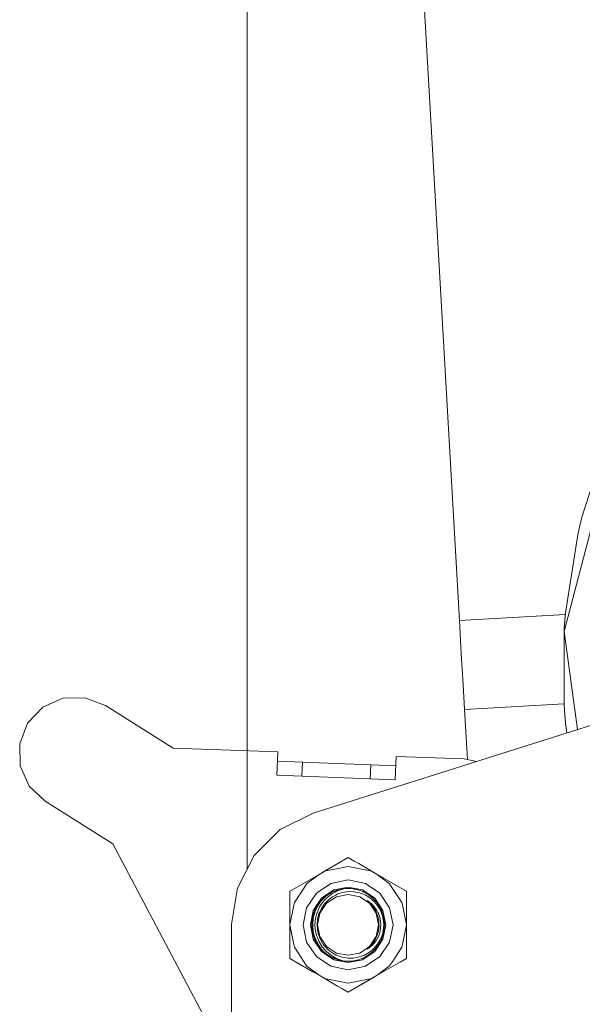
# Model space of a CAD drawing. Header units: millimetres. Extents: x 53056 to 116131, y -669674 to -625124.
# Tile 216 of 256: x 66057 to 66118, y -634448 to -634341. Entities that reach past the tile are written whole.
import ezdxf

# ---------------------------------------------------------------- set-up
doc = ezdxf.new("R2010")
doc.units = ezdxf.units.MM
doc.header["$MEASUREMENT"] = 0
doc.linetypes.add('DGN Style 1', pattern=[536.199087, 0.892178, -535.306909])
doc.linetypes.add('DGN Style 3', pattern=[1249.049455, 892.178182, -356.871273])
doc.layers.add('Side Cradle Tower Platform', color=7, linetype='Continuous', lineweight=0)

# ---------------------------------------------------------------- blocks, each defined once
blk = doc.blocks.new('*U55')
at = {"layer": 'Side Cradle Tower Platform', "color": 7, "linetype": 'DGN Style 3', "lineweight": 0}
blk.add_line((-18512.17, 13168.39), (-18512.17, 12966.3), dxfattribs=at)
at = {"layer": 'Side Cradle Tower Platform', "color": 7, "linetype": 'Continuous', "lineweight": 0}
for p, q in [((-18489.05, 12993.37), (-18499.09, 13168.39)), ((-18473.14, 13012.58), (-18475.69, 13004.61)), ((-18475.69, 13004.61), (-18475.93, 13003.66)), ((-18475.93, 13003.66), (-18475.69, 13004.61)), ((-18476.15, 13002.7), (-18475.93, 13003.66)), ((-18476.15, 13002.7), (-18477.45, 12994.43)), ((-18413.03, 13001.42), (-18505, 12972.36)), ((-18477.45, 12994.43), (-18477.54, 12993.45)), ((-18477.45, 12994.43), (-18477.45, 12994.43)), ((-18477.49, 12994.03), (-18489.05, 12993.37)), ((-18488.85, 12989.73), (-18489.05, 12993.37)), ((-18477.55, 12993.28), (-18477.61, 12992.48)), ((-18477.64, 12984.1), (-18477.63, 12992.16)), ((-18477.61, 12992.48), (-18477.61, 12992.48)), ((-18527.63, 12984.09), (-18520.26, 12979.46)), ((-18477.64, 12984.27), (-18488.5, 12983.65)), ((-18488.18, 12978.2), (-18488.5, 12983.65)), ((-18477.64, 12984.1), (-18477.57, 12983.12)), ((-18477.64, 12984.1), (-18477.64, 12984.1)), ((-18477.5, 12982.15), (-18477.57, 12983.12)), ((-18477.57, 12983.03), (-18477.5, 12982.15)), ((-18477.5, 12982.15), (-18477.34, 12981.1)), ((-18536.91, 12977.51), (-18536.98, 12979.91)), ((-18520.26, 12979.46), (-18508.84, 12979.03)), ((-18508.84, 12979.03), (-18508.94, 12976.5)), ((-18496.04, 12976.01), (-18495.95, 12978.55)), ((-18495.95, 12978.55), (-18488.54, 12978.27)), ((-18487.18, 12978), (-18488.54, 12978.27)), ((-18508.88, 12978.02), (-18506.15, 12977.92)), ((-18506.15, 12977.92), (-18506.21, 12976.39)), ((-18498.71, 12977.64), (-18506.15, 12977.92)), ((-18498.77, 12976.11), (-18498.71, 12977.64)), ((-18498.71, 12977.64), (-18495.99, 12977.53)), ((-18508.94, 12976.5), (-18496.04, 12976.01)), ((-18526.82, 12969.03), (-18534.19, 12973.66)), ((-18505, 12972.36), (-18508.58, 12970.57)), ((-18513.88, 12944.53), (-18526.82, 12969.03)), ((-18501.18, 12967.52), (-18502.31, 12966.87)), ((-18498, 12965.69), (-18500.02, 12966.86)), ((-18506.37, 12964.52), (-18504.35, 12965.69)), ((-18506.37, 12964.52), (-18504.35, 12965.69)), ((-18504.35, 12965.69), (-18505.67, 12964.68)), ((-18503.67, 12966.08), (-18504.35, 12965.69)), ((-18504.35, 12965.69), (-18503.61, 12966.06)), ((-18503.67, 12966.08), (-18503.67, 12966.08)), ((-18497.32, 12965.29), (-18498, 12965.69)), ((-18497.32, 12965.29), (-18495.98, 12964.52)), ((-18500.91, 12964.15), (-18501.26, 12964.14)), ((-18495.98, 12964.52), (-18494.83, 12963.86)), ((-18507.53, 12963.86), (-18507.53, 12962.54)), ((-18505.7, 12962.06), (-18504.64, 12963.65)), ((-18503.81, 12963.16), (-18503.94, 12963.04)), ((-18503.88, 12963.04), (-18503.6, 12963.33)), ((-18503.6, 12963.33), (-18502.96, 12963.74)), ((-18503.6, 12963.34), (-18503.6, 12963.33)), ((-18503.46, 12963.18), (-18503, 12963.53)), ((-18502.75, 12963.83), (-18502.8, 12963.8)), ((-18502.76, 12963.82), (-18502.75, 12963.83)), ((-18502.7, 12963.86), (-18502.75, 12963.83)), ((-18502.7, 12963.86), (-18502.74, 12963.84)), ((-18501.18, 12963.51), (-18499.91, 12963.26)), ((-18499.58, 12963.82), (-18499.76, 12963.88)), ((-18498.45, 12963.08), (-18498.48, 12963.09)), ((-18504.64, 12962.14), (-18504.83, 12961.7)), ((-18504.53, 12962.29), (-18504.43, 12962.47)), ((-18497.64, 12962), (-18497.66, 12962.02)), ((-18494.83, 12960.19), (-18495.26, 12962.37)), ((-18494.83, 12960.19), (-18494.83, 12962.55)), ((-18507.53, 12960.98), (-18507.53, 12960.19)), ((-18505.08, 12960.91), (-18504.99, 12961.3)), ((-18497.4, 12961.41), (-18497.5, 12961.64)), ((-18513.88, 12960.25), (-18513.88, 12916.25)), ((-18507.53, 12957.86), (-18507.53, 12960.19)), ((-18507.53, 12960.19), (-18507.1, 12958.04)), ((-18497.27, 12960.89), (-18497.27, 12960.89)), ((-18497.25, 12960.74), (-18497.24, 12960.72)), ((-18494.83, 12960.19), (-18495.26, 12958.04)), ((-18498.04, 12958.98), (-18498.07, 12958.91)), ((-18507.53, 12957.29), (-18507.53, 12957.86)), ((-18504.33, 12957.78), (-18504.68, 12958.31)), ((-18499.11, 12957.53), (-18498.86, 12957.7)), ((-18497.62, 12958.42), (-18497.53, 12958.67)), ((-18497.54, 12958.64), (-18497.55, 12958.62)), ((-18494.83, 12956.52), (-18494.83, 12957.84)), ((-18503.99, 12957.41), (-18503.97, 12957.39)), ((-18503.85, 12957.25), (-18503.66, 12957.11)), ((-18503.84, 12957.25), (-18503.63, 12957.07)), ((-18502.96, 12956.64), (-18503.6, 12957.05)), ((-18503.5, 12956.97), (-18503.6, 12957.05)), ((-18503.44, 12956.93), (-18503.34, 12956.86)), ((-18503.34, 12956.86), (-18503.14, 12956.75)), ((-18507.53, 12956.52), (-18506.39, 12955.87)), ((-18505.04, 12955.08), (-18506.39, 12955.87)), ((-18501.18, 12956.08), (-18502.75, 12956.39)), ((-18502.74, 12956.54), (-18502.7, 12956.52)), ((-18501.37, 12956.23), (-18501.63, 12956.25)), ((-18501.15, 12956.56), (-18501.18, 12956.56)), ((-18495.98, 12955.86), (-18498, 12954.69)), ((-18498, 12954.69), (-18496.69, 12955.7)), ((-18495.5, 12956.14), (-18494.83, 12956.52)), ((-18505.04, 12955.08), (-18504.35, 12954.69)), ((-18502.33, 12953.52), (-18504.35, 12954.69)), ((-18504.35, 12954.69), (-18503.61, 12954.32)), ((-18502.33, 12953.52), (-18504.35, 12954.69)), ((-18498.68, 12954.3), (-18498, 12954.69)), ((-18501.18, 12952.86), (-18500.04, 12953.51)), ((-18500.04, 12953.51), (-18501.18, 12952.86)), ((-18501.85, 12953.24), (-18501.18, 12952.86))]:
    blk.add_line(p, q, dxfattribs=at)
at = {"layer": 'Side Cradle Tower Platform', "color": 7, "linetype": 'Continuous', "lineweight": 0, "flags": 128}
for points in [[(-18476.17, 12981.47), (-18477.63, 12992.16), (-18470.93, 13017.62), (-18455, 13038.58), (-18432.26, 13051.85)], [(-18477.63, 12992.17), (-18477.61, 12992.48), (-18477.54, 12993.45)], [(-18488.85, 12989.73), (-18488.65, 12986.4), (-18488.5, 12983.65)], [(-18527.63, 12984.09), (-18529.87, 12984.95), (-18532.28, 12984.88), (-18534.47, 12983.9), (-18536.12, 12982.16), (-18536.98, 12979.91)], [(-18536.91, 12977.51), (-18535.93, 12975.32), (-18534.19, 12973.66)], [(-18513.88, 12960.25), (-18513.25, 12964.2), (-18511.42, 12967.76), (-18508.58, 12970.57)], [(-18501.18, 12967.52), (-18500.51, 12967.14), (-18500.02, 12966.86)], [(-18504.35, 12965.69), (-18503.67, 12966.08), (-18502.31, 12966.87)], [(-18503.61, 12966.06), (-18502.27, 12966.32), (-18501.18, 12966.54), (-18500.09, 12966.32), (-18498.75, 12966.06), (-18498, 12965.69), (-18496.69, 12964.68), (-18496.4, 12964.25), (-18495.31, 12962.62), (-18495.26, 12962.37)], [(-18495.98, 12964.52), (-18497.32, 12965.29), (-18498, 12965.69)], [(-18507.53, 12960.19), (-18507.1, 12962.34), (-18507.04, 12962.62), (-18505.96, 12964.24), (-18505.67, 12964.68)], [(-18506.37, 12964.52), (-18506.86, 12964.24), (-18507.53, 12963.86)], [(-18505.7, 12962.06), (-18506.07, 12960.19), (-18505.7, 12958.32), (-18504.64, 12956.73), (-18503.05, 12955.67), (-18501.18, 12955.3), (-18499.3, 12955.67), (-18497.72, 12956.73), (-18496.66, 12958.32), (-18496.28, 12960.19), (-18496.66, 12962.06), (-18497.72, 12963.65), (-18499.3, 12964.71), (-18501.18, 12965.08), (-18503.05, 12964.71), (-18504.64, 12963.65)], [(-18501.18, 12956.08), (-18499.61, 12956.39), (-18498.27, 12957.28), (-18497.38, 12958.62), (-18497.07, 12960.19), (-18497.38, 12961.76), (-18498.27, 12963.1), (-18499.61, 12963.99), (-18501.18, 12964.3), (-18502.75, 12963.99), (-18504.08, 12963.1), (-18504.97, 12961.76), (-18505.29, 12960.19), (-18504.97, 12958.62), (-18504.08, 12957.28), (-18502.75, 12956.39)], [(-18501.63, 12964.13), (-18501.63, 12964.13), (-18501.26, 12964.14), (-18501.28, 12964.14)], [(-18500.91, 12964.15), (-18501.08, 12964.16), (-18501.09, 12964.16), (-18501.49, 12964.14)], [(-18499.78, 12963.89), (-18499.76, 12963.88), (-18500.27, 12964.05), (-18500.89, 12964.15), (-18500.91, 12964.15), (-18500.91, 12964.15)], [(-18495.98, 12964.52), (-18495.96, 12964.51), (-18495.96, 12964.51)], [(-18503.46, 12963.18), (-18503.81, 12962.8), (-18503.92, 12962.68), (-18503.96, 12962.63), (-18504.28, 12962.14), (-18504.53, 12961.58), (-18504.57, 12961.5), (-18504.58, 12961.48), (-18504.73, 12960.9), (-18504.79, 12960.19), (-18504.76, 12959.72), (-18504.62, 12959.03), (-18504.56, 12958.88), (-18504.53, 12958.8), (-18504.37, 12958.41), (-18503.99, 12957.79), (-18503.91, 12957.7), (-18503.81, 12957.58), (-18503.53, 12957.27), (-18502.94, 12956.81), (-18502.89, 12956.78), (-18502.69, 12956.67), (-18502.35, 12956.49), (-18501.63, 12956.25), (-18502.36, 12956.47), (-18502.96, 12956.64)], [(-18501.15, 12956.56), (-18501.12, 12956.56), (-18500.59, 12956.57), (-18499.93, 12956.69), (-18499.76, 12956.76), (-18499.72, 12956.77), (-18499.41, 12956.89), (-18498.84, 12957.22), (-18498.49, 12957.5), (-18498.47, 12957.52), (-18498.41, 12957.57), (-18497.98, 12958.07), (-18497.69, 12958.54), (-18497.62, 12958.72), (-18497.62, 12958.72), (-18497.44, 12959.15), (-18497.35, 12959.54), (-18497.29, 12960.19), (-18497.31, 12960.55), (-18497.43, 12961.19), (-18497.61, 12961.66), (-18497.61, 12961.67), (-18497.63, 12961.72), (-18497.96, 12962.29), (-18498.33, 12962.73), (-18498.48, 12962.86), (-18498.49, 12962.87), (-18498.83, 12963.16), (-18499.33, 12963.45), (-18499.72, 12963.6), (-18499.76, 12963.62), (-18499.95, 12963.69), (-18500.51, 12963.8), (-18501.12, 12963.82), (-18501.18, 12963.82), (-18501.77, 12963.73), (-18502.3, 12963.56), (-18502.47, 12963.47), (-18502.52, 12963.44), (-18502.89, 12963.25), (-18503.33, 12962.92), (-18503.57, 12962.67), (-18503.61, 12962.62), (-18503.79, 12962.44), (-18504.09, 12961.98), (-18504.3, 12961.52), (-18504.32, 12961.49), (-18504.37, 12961.38), (-18504.51, 12960.84), (-18504.57, 12960.19), (-18504.53, 12959.67), (-18504.4, 12959.12), (-18504.31, 12958.89), (-18504.3, 12958.86), (-18504.15, 12958.51), (-18503.85, 12958.02), (-18503.61, 12957.76), (-18503.57, 12957.71), (-18503.41, 12957.53), (-18502.96, 12957.17), (-18502.52, 12956.93), (-18502.47, 12956.9), (-18502.38, 12956.85), (-18501.81, 12956.66), (-18501.18, 12956.56)], [(-18501.18, 12963.51), (-18502.45, 12963.26), (-18503.53, 12962.54), (-18504.25, 12961.46), (-18504.5, 12960.19), (-18504.25, 12958.92), (-18503.53, 12957.84), (-18502.45, 12957.12), (-18501.18, 12956.87), (-18499.91, 12957.12), (-18498.83, 12957.84), (-18498.11, 12958.92), (-18497.85, 12960.19), (-18498.11, 12961.46), (-18498.83, 12962.54), (-18499.91, 12963.26)], [(-18503.81, 12963.16), (-18503.97, 12962.99), (-18503.99, 12962.96)], [(-18503.65, 12963.28), (-18503.81, 12963.16), (-18503.81, 12963.16)], [(-18502.96, 12963.74), (-18502.98, 12963.72), (-18503.59, 12963.34)], [(-18503.44, 12963.45), (-18503.33, 12963.52), (-18503.49, 12963.4)], [(-18503.15, 12963.62), (-18503.33, 12963.52), (-18503.34, 12963.51)], [(-18502.96, 12963.74), (-18502.36, 12963.91), (-18501.63, 12964.13), (-18502.32, 12963.9), (-18502.68, 12963.71), (-18502.88, 12963.6), (-18503, 12963.53)], [(-18502.38, 12963.97), (-18502.38, 12963.97), (-18502.41, 12963.96), (-18502.59, 12963.89), (-18502.96, 12963.74), (-18502.96, 12963.74)], [(-18502.54, 12963.91), (-18502.69, 12963.86), (-18502.7, 12963.86), (-18502.7, 12963.86)], [(-18501.69, 12964.13), (-18501.69, 12964.13), (-18502.38, 12963.97)], [(-18501.69, 12964.13), (-18501.69, 12964.13), (-18501.63, 12964.13)], [(-18500.52, 12964.09), (-18500.35, 12964.07), (-18500.35, 12964.07)], [(-18500.35, 12964.07), (-18500.35, 12964.07), (-18500.27, 12964.05), (-18500.29, 12964.06)], [(-18499.58, 12963.82), (-18499.75, 12963.89), (-18500.12, 12964)], [(-18499.04, 12963.53), (-18499.02, 12963.52), (-18499.48, 12963.77), (-18499.58, 12963.82), (-18499.58, 12963.82)], [(-18498.22, 12962.82), (-18498.08, 12962.67), (-18498.02, 12962.6), (-18498.29, 12962.89), (-18498.44, 12963.07), (-18498.45, 12963.08), (-18499.02, 12963.52), (-18499.1, 12963.57), (-18499.26, 12963.65)], [(-18498.88, 12963.41), (-18498.58, 12963.19), (-18498.45, 12963.08)], [(-18494.83, 12963.86), (-18494.83, 12963.09), (-18494.83, 12962.55)], [(-18507.53, 12960.19), (-18507.53, 12960.98), (-18507.53, 12962.54)], [(-18503.88, 12963.04), (-18504.08, 12962.83), (-18504.15, 12962.76), (-18504.5, 12962.23), (-18504.73, 12961.72), (-18504.79, 12961.59), (-18504.81, 12961.55), (-18504.97, 12960.93), (-18505.04, 12960.19), (-18504.97, 12959.43), (-18504.8, 12958.8), (-18504.79, 12958.79), (-18504.73, 12958.66), (-18504.49, 12958.12), (-18504.12, 12957.59), (-18504.08, 12957.55), (-18503.89, 12957.34), (-18503.6, 12957.05)], [(-18504.64, 12962.14), (-18504.73, 12961.96), (-18504.81, 12961.76), (-18504.83, 12961.7)], [(-18504, 12962.96), (-18503.99, 12962.96), (-18504.3, 12962.64), (-18504.64, 12962.14), (-18504.64, 12962.14)], [(-18504.43, 12962.47), (-18504.3, 12962.64), (-18504.31, 12962.63)], [(-18498.04, 12958.98), (-18497.88, 12959.5), (-18497.87, 12959.58), (-18497.81, 12960.11), (-18497.82, 12960.19), (-18497.84, 12960.63), (-18497.88, 12960.8), (-18497.98, 12961.23), (-18498.08, 12961.47), (-18498.17, 12961.71), (-18498.32, 12961.94), (-18498.5, 12962.23), (-18498.8, 12962.57), (-18498.85, 12962.62), (-18499.11, 12962.85), (-18499.1, 12962.84)], [(-18499.11, 12962.85), (-18498.77, 12962.59), (-18498.64, 12962.5), (-18498.41, 12962.27), (-18498.23, 12962.02), (-18498.08, 12961.82), (-18497.93, 12961.53), (-18497.83, 12961.34), (-18497.68, 12960.85), (-18497.68, 12960.82), (-18497.61, 12960.32), (-18497.62, 12960.19), (-18497.64, 12959.78), (-18497.69, 12959.53), (-18497.73, 12959.32), (-18497.92, 12958.84), (-18497.94, 12958.81), (-18498.16, 12958.43), (-18498.22, 12958.35), (-18498.53, 12957.99), (-18498.77, 12957.78), (-18498.86, 12957.7)], [(-18497.51, 12961.67), (-18497.5, 12961.64), (-18497.55, 12961.76), (-18497.64, 12962), (-18498.02, 12962.6), (-18498.05, 12962.62)], [(-18497.93, 12962.45), (-18497.73, 12962.15), (-18497.64, 12962)], [(-18504.83, 12961.7), (-18504.83, 12961.7), (-18504.84, 12961.69), (-18504.93, 12961.49), (-18505.08, 12960.9), (-18505.15, 12960.19), (-18505.15, 12960.19)], [(-18504.99, 12961.3), (-18504.93, 12961.49), (-18505, 12961.22)], [(-18497.43, 12961.49), (-18497.43, 12961.5), (-18497.5, 12961.64), (-18497.51, 12961.68)], [(-18497.4, 12961.41), (-18497.43, 12961.5), (-18497.43, 12961.49)], [(-18497.24, 12960.72), (-18497.4, 12961.41), (-18497.4, 12961.41)], [(-18497.27, 12959.49), (-18497.27, 12959.49), (-18497.21, 12960.19), (-18497.24, 12960.72), (-18497.27, 12960.89), (-18497.36, 12961.23)], [(-18505.15, 12960.19), (-18505.08, 12960.89), (-18505.08, 12960.9)], [(-18505.15, 12960.19), (-18505.13, 12959.79), (-18505.1, 12959.58)], [(-18505.15, 12960.19), (-18505.1, 12959.58), (-18504.95, 12958.97)], [(-18505.08, 12960.9), (-18505.08, 12960.89), (-18505.08, 12960.9), (-18505.08, 12960.9)], [(-18494.83, 12960.19), (-18494.83, 12959.4), (-18494.83, 12957.84)], [(-18505.1, 12959.58), (-18505.01, 12959.17), (-18504.95, 12958.97)], [(-18504.95, 12958.97), (-18504.95, 12958.97), (-18504.83, 12958.69), (-18504.84, 12958.69)], [(-18504.5, 12959.56), (-18504.5, 12959.52), (-18504.48, 12959.46)], [(-18499.11, 12957.53), (-18498.81, 12957.82), (-18498.65, 12957.96), (-18498.31, 12958.43), (-18498.31, 12958.43), (-18498.07, 12958.91)], [(-18498.29, 12957.49), (-18497.93, 12957.91), (-18497.63, 12958.42), (-18497.55, 12958.62), (-18497.5, 12958.74), (-18497.37, 12959.08), (-18497.27, 12959.49)], [(-18497.55, 12958.62), (-18497.5, 12958.74), (-18497.43, 12958.89), (-18497.37, 12959.08)], [(-18497.36, 12959.11), (-18497.27, 12959.48), (-18497.27, 12959.49)], [(-18507.53, 12957.86), (-18507.53, 12957.29), (-18507.53, 12956.52)], [(-18504.35, 12954.69), (-18505.67, 12955.7), (-18505.96, 12956.14), (-18507.04, 12957.76), (-18507.1, 12958.04)], [(-18504.86, 12958.75), (-18504.83, 12958.68), (-18504.81, 12958.62), (-18504.77, 12958.5), (-18504.68, 12958.31)], [(-18504.83, 12958.69), (-18504.83, 12958.68), (-18504.68, 12958.31)], [(-18504.67, 12958.31), (-18504.45, 12957.95), (-18504.33, 12957.78)], [(-18504.33, 12957.78), (-18503.99, 12957.41), (-18504, 12957.42)], [(-18498.29, 12957.49), (-18498.05, 12957.74), (-18497.93, 12957.91)], [(-18497.93, 12957.91), (-18497.72, 12958.24), (-18497.63, 12958.42)], [(-18495.26, 12958.04), (-18495.26, 12958.04), (-18495.31, 12957.76), (-18496.39, 12956.14), (-18496.69, 12955.7)], [(-18503.92, 12957.33), (-18503.97, 12957.39), (-18503.85, 12957.25), (-18503.84, 12957.25)], [(-18503.5, 12956.97), (-18502.96, 12956.64), (-18502.88, 12956.61), (-18502.59, 12956.5), (-18502.38, 12956.41), (-18502.3, 12956.38), (-18501.63, 12956.25), (-18501.63, 12956.25)], [(-18503.42, 12956.92), (-18503.34, 12956.86), (-18503.17, 12956.77)], [(-18499.47, 12956.61), (-18498.85, 12956.98), (-18498.45, 12957.32)], [(-18499.47, 12956.61), (-18499.02, 12956.86), (-18498.85, 12956.98)], [(-18498.85, 12956.98), (-18498.55, 12957.22), (-18498.45, 12957.32)], [(-18498.45, 12957.32), (-18498.45, 12957.32), (-18498.4, 12957.36), (-18498.29, 12957.49), (-18498.29, 12957.49)], [(-18504.35, 12954.69), (-18505.04, 12955.08), (-18506.39, 12955.87)], [(-18502.78, 12956.57), (-18502.75, 12956.55), (-18502.7, 12956.52)], [(-18502.7, 12956.52), (-18502.7, 12956.52), (-18502.7, 12956.52), (-18502.49, 12956.46)], [(-18501.62, 12956.25), (-18501.58, 12956.24), (-18501.38, 12956.23)], [(-18501.37, 12956.23), (-18501.27, 12956.23), (-18500.91, 12956.24), (-18500.76, 12956.24), (-18500.04, 12956.39), (-18499.76, 12956.49), (-18499.48, 12956.6)], [(-18501.37, 12956.23), (-18501.09, 12956.23), (-18500.97, 12956.23), (-18500.91, 12956.24), (-18500.76, 12956.24)], [(-18500.75, 12956.24), (-18500.24, 12956.33), (-18500.04, 12956.39)], [(-18500.03, 12956.39), (-18499.67, 12956.52), (-18499.61, 12956.55), (-18499.48, 12956.6)], [(-18495.98, 12955.86), (-18495.5, 12956.14), (-18494.83, 12956.52)], [(-18498, 12954.69), (-18498.75, 12954.32), (-18500.09, 12954.06), (-18501.18, 12953.84), (-18502.27, 12954.06), (-18503.61, 12954.32)], [(-18498, 12954.69), (-18498.68, 12954.3), (-18500.04, 12953.51)], [(-18502.33, 12953.52), (-18501.85, 12953.24), (-18501.18, 12952.86)], [(-18498.69, 12954.3), (-18500.04, 12953.51), (-18500.04, 12953.51)]]:
    blk.add_lwpolyline(points, dxfattribs=at)

msp = doc.modelspace()

# ---------------------------------------------------------------- block references
at = {"color": 7, "linetype": 'DGN Style 1', "lineweight": 0}
msp.add_blockref('*U55', (84593.95, -647399.35), dxfattribs=at)

doc.saveas('drawing.dxf')
